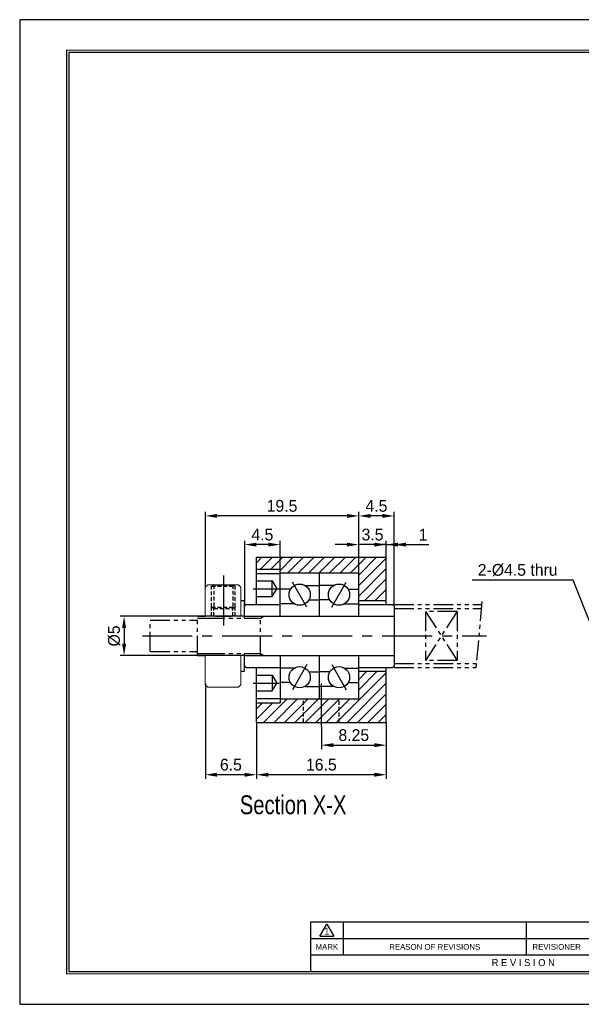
# Model space of a CAD drawing. Header units: millimetres. Extents: x 0 to 177, y 0 to 125.
# Tile 1 of 3: x 0 to 71, y 0 to 125. Entities that reach past the tile are written whole.
import ezdxf
from ezdxf.enums import TextEntityAlignment as Align

# ---------------------------------------------------------------- set-up
doc = ezdxf.new("R2010")
doc.units = ezdxf.units.MM
for name, pattern in [('CENTER', [50.8, 31.75, -6.35, 6.35, -6.35]), ('DASHED', [0.75, 0.5, -0.25]), ('PHANTOM', [2.5, 1.25, -0.25, 0.25, -0.25, 0.25, -0.25])]:
    doc.linetypes.add(name, pattern=pattern)
doc.layers.get('0').update_dxf_attribs({"linetype": 'CONTINUOUS'})
doc.layers.get('DEFPOINTS').update_dxf_attribs({"linetype": 'CONTINUOUS'})
for name, color, linetype in [('center', 1, 'CENTER'), ('hidden', 2, 'DASHED'), ('L1', 7, 'CONTINUOUS'), ('OUTLINE', 7, 'CONTINUOUS'), ('phantom', 6, 'PHANTOM')]:
    doc.layers.add(name, color=color, linetype=linetype)
doc.dimstyles.get("Standard").update_dxf_attribs({"dimtxt": 1.5, "dimasz": 1.5, "dimexe": 0.5, "dimexo": 0, "dimgap": 0.5, "dimtad": 1, "dimdec": 3, "dimzin": 11, "dimdsep": 46, "dimtxsty": 'Standard', "dimcen": 0, "dimclrd": 5, "dimclre": 5, "dimclrt": 3, "dimadec": 0, "dimazin": 0, "dimtfac": 0.6, "dimtdec": 3, "dimtmove": 0, "dimatfit": 3, "dimfxl": 0, "dimtolj": 1, "dimtzin": 11, "dimarcsym": 0})

# ---------------------------------------------------------------- blocks, each defined once
blk = doc.blocks.new('표제란')
at = {"layer": 'L1', "color": 0}
for p, q in [((297, 210), (0, 210)), ((0, 210), (0, 0)), ((0, 0), (297, 0))]:
    blk.add_line(p, q, dxfattribs=at)
at = {"layer": 'L1'}
for p, q in [((160, 17.5), (62, 17.5)), ((62, 17.5), (62, 7)), ((64, 14.51), (65.5, 17.1)), ((65.5, 17.1), (67, 14.51)), ((69, 17.5), (69, 10.5)), ((108, 17.5), (108, 10.5)), ((147, 14), (62, 14)), ((64, 14.51), (67, 14.51)), ((147, 10.5), (62, 10.5))]:
    blk.add_line(p, q, dxfattribs=at)
at = {"layer": 'L1', "const_width": 0.25}
blk.add_lwpolyline([(290.5, 6.5), (290.5, 203.5), (10, 203.5), (10, 6.5)], close=True, dxfattribs=at)
at = {"layer": 'L1'}
blk.add_lwpolyline([(290, 7), (290, 203), (10.5, 203), (10.5, 7)], close=True, dxfattribs=at)
for s, height, p in [('1', 1.5, (65.5, 15.61)), ('MARK', 1.25, (65.5, 12.25)), ('REASON OF REVISIONS', 1.25, (88.5, 12.25)), ('REVISIONER', 1.25, (114.5, 12.25)), ('R E V I S I O N', 1.5, (107.38, 8.9))]:
    blk.add_text(s, height=height, dxfattribs=at).set_placement(p, align=Align.MIDDLE_CENTER)
for tag, p in [('필렛', (179.25, 10.9)), ('모따기', (179.25, 8.3))]:
    blk.add_attdef(tag, text='', height=1.15, dxfattribs=at).set_placement(p, align=Align.MIDDLE_LEFT)
at = {"layer": 'OUTLINE', "ltscale": 0.5}
for tag, p, height in [('TITLE', (237.17, 24.41), 2.5), ('도번', (251.18, 15.64), 2.5), ('SCALE', (253.78, 9.55), 1.2), ('DATE', (277.02, 9.51), 1.2)]:
    blk.add_attdef(tag, p, '', height=height, dxfattribs=at)
blk = doc.blocks.new('*D8')
at = {"layer": 'DEFPOINTS', "color": 0, "ltscale": 0.2}
for p in [(47.6, 58.45), (46.6, 56.84), (47.6, 50.84)]:
    blk.add_point(p, dxfattribs=at)
at = {"layer": 'OUTLINE', "color": 5, "lineweight": -2, "ltscale": 0.2}
for p, q in [((46.6, 56.84), (46.6, 58.95)), ((47.6, 50.84), (47.6, 58.95)), ((45.1, 58.45), (43.6, 58.45)), ((46.6, 58.45), (47.6, 58.45)), ((49.1, 58.45), (51.99, 58.45))]:
    blk.add_line(p, q, dxfattribs=at)
at = {"layer": 'OUTLINE', "color": 5, "ltscale": 0.2}
for points in [[(45.1, 58.7), (45.1, 58.2), (46.6, 58.45)], [(49.1, 58.7), (49.1, 58.2), (47.6, 58.45)]]:
    blk.add_solid(points, dxfattribs=at)
at = {"layer": 'OUTLINE', "color": 3, "ltscale": 0.2, "insert": (51.29, 59.72), "char_height": 1.5, "attachment_point": 5}
blk.add_mtext('\\A1;1', dxfattribs=at)
blk = doc.blocks.new('*D9')
at = {"layer": 'DEFPOINTS', "color": 0, "ltscale": 0.2}
for p in [(43.1, 62.1), (43.1, 54.84), (47.6, 50.59)]:
    blk.add_point(p, dxfattribs=at)
at = {"layer": 'OUTLINE', "color": 5, "lineweight": -2, "ltscale": 0.2}
for p, q in [((43.1, 54.84), (43.1, 62.6)), ((47.6, 50.59), (47.6, 62.6)), ((46.1, 62.1), (44.6, 62.1))]:
    blk.add_line(p, q, dxfattribs=at)
at = {"layer": 'OUTLINE', "color": 5, "ltscale": 0.2}
for points in [[(44.6, 62.35), (44.6, 61.85), (43.1, 62.1)], [(46.1, 62.35), (46.1, 61.85), (47.6, 62.1)]]:
    blk.add_solid(points, dxfattribs=at)
at = {"layer": 'OUTLINE', "color": 3, "ltscale": 0.2, "insert": (45.35, 63.37), "char_height": 1.5, "attachment_point": 5}
blk.add_mtext('\\A1;4.5', dxfattribs=at)
blk = doc.blocks.new('*D10')
at = {"layer": 'DEFPOINTS', "color": 0, "ltscale": 0.2}
for p in [(28.6, 58.45), (33.1, 55.34), (28.6, 50.64)]:
    blk.add_point(p, dxfattribs=at)
at = {"layer": 'OUTLINE', "color": 5, "lineweight": -2, "ltscale": 0.2}
for p, q in [((28.6, 50.64), (28.6, 58.95)), ((33.1, 55.34), (33.1, 58.95)), ((31.6, 58.45), (30.1, 58.45))]:
    blk.add_line(p, q, dxfattribs=at)
at = {"layer": 'OUTLINE', "color": 5, "ltscale": 0.2}
for points in [[(30.1, 58.7), (30.1, 58.2), (28.6, 58.45)], [(31.6, 58.7), (31.6, 58.2), (33.1, 58.45)]]:
    blk.add_solid(points, dxfattribs=at)
at = {"layer": 'OUTLINE', "color": 3, "ltscale": 0.2, "insert": (30.85, 59.72), "char_height": 1.5, "attachment_point": 5}
blk.add_mtext('\\A1;4.5', dxfattribs=at)
blk = doc.blocks.new('*D11')
at = {"layer": 'DEFPOINTS', "color": 0, "ltscale": 0.2}
for p in [(43.1, 58.45), (46.6, 56.84), (43.1, 54.84)]:
    blk.add_point(p, dxfattribs=at)
at = {"layer": 'OUTLINE', "color": 5, "lineweight": -2, "ltscale": 0.2}
for p, q in [((43.1, 54.84), (43.1, 58.95)), ((46.6, 56.84), (46.6, 58.95)), ((41.6, 58.45), (40.1, 58.45)), ((46.6, 58.45), (43.1, 58.45)), ((48.1, 58.45), (49.6, 58.45))]:
    blk.add_line(p, q, dxfattribs=at)
at = {"layer": 'OUTLINE', "color": 5, "ltscale": 0.2}
for points in [[(41.6, 58.7), (41.6, 58.2), (43.1, 58.45)], [(48.1, 58.7), (48.1, 58.2), (46.6, 58.45)]]:
    blk.add_solid(points, dxfattribs=at)
at = {"layer": 'OUTLINE', "color": 3, "ltscale": 0.2, "insert": (44.85, 59.72), "char_height": 1.5, "attachment_point": 5}
blk.add_mtext('\\A1;3.5', dxfattribs=at)
blk = doc.blocks.new('*D12')
at = {"layer": 'DEFPOINTS', "color": 0, "ltscale": 0.2}
for p in [(23.6, 62.1), (43.1, 54.84), (23.6, 52.91)]:
    blk.add_point(p, dxfattribs=at)
at = {"layer": 'OUTLINE', "color": 5, "lineweight": -2, "ltscale": 0.2}
for p, q in [((23.6, 52.91), (23.6, 62.6)), ((43.1, 54.84), (43.1, 62.6)), ((41.6, 62.1), (25.1, 62.1))]:
    blk.add_line(p, q, dxfattribs=at)
at = {"layer": 'OUTLINE', "color": 5, "ltscale": 0.2}
for points in [[(25.1, 62.35), (25.1, 61.85), (23.6, 62.1)], [(41.6, 62.35), (41.6, 61.85), (43.1, 62.1)]]:
    blk.add_solid(points, dxfattribs=at)
at = {"layer": 'OUTLINE', "color": 3, "ltscale": 0.2, "insert": (33.35, 63.37), "char_height": 1.5, "attachment_point": 5}
blk.add_mtext('\\A1;19.5', dxfattribs=at)
blk = doc.blocks.new('*D13')
at = {"layer": 'DEFPOINTS', "color": 0, "ltscale": 0.2}
for p in [(38.35, 35.27), (46.6, 35.84), (46.6, 32.95)]:
    blk.add_point(p, dxfattribs=at)
at = {"layer": 'OUTLINE', "color": 5, "lineweight": -2, "ltscale": 0.2}
for p, q in [((38.35, 35.27), (38.35, 32.45)), ((46.6, 35.84), (46.6, 32.45)), ((39.85, 32.95), (45.1, 32.95))]:
    blk.add_line(p, q, dxfattribs=at)
at = {"layer": 'OUTLINE', "color": 5, "ltscale": 0.2}
for points in [[(39.85, 33.2), (39.85, 32.7), (38.35, 32.95)], [(45.1, 33.2), (45.1, 32.7), (46.6, 32.95)]]:
    blk.add_solid(points, dxfattribs=at)
at = {"layer": 'OUTLINE', "color": 3, "ltscale": 0.2, "insert": (42.47, 34.22), "char_height": 1.5, "attachment_point": 5}
blk.add_mtext('\\A1;8.25', dxfattribs=at)
blk = doc.blocks.new('*D14')
at = {"layer": 'DEFPOINTS', "color": 0, "ltscale": 0.2}
for p in [(30.1, 35.84), (46.6, 35.84), (30.1, 29.19)]:
    blk.add_point(p, dxfattribs=at)
at = {"layer": 'OUTLINE', "color": 5, "lineweight": -2, "ltscale": 0.2}
for p, q in [((30.1, 35.84), (30.1, 28.69)), ((46.6, 35.84), (46.6, 28.69)), ((45.1, 29.19), (31.6, 29.19))]:
    blk.add_line(p, q, dxfattribs=at)
at = {"layer": 'OUTLINE', "color": 5, "ltscale": 0.2}
for points in [[(31.6, 29.44), (31.6, 28.94), (30.1, 29.19)], [(45.1, 29.44), (45.1, 28.94), (46.6, 29.19)]]:
    blk.add_solid(points, dxfattribs=at)
at = {"layer": 'OUTLINE', "color": 3, "ltscale": 0.2, "insert": (38.35, 30.46), "char_height": 1.5, "attachment_point": 5}
blk.add_mtext('\\A1;16.5', dxfattribs=at)
blk = doc.blocks.new('*D15')
at = {"layer": 'DEFPOINTS', "color": 0, "ltscale": 0.2}
for p in [(23.6, 40.78), (30.1, 35.84), (23.6, 29.19)]:
    blk.add_point(p, dxfattribs=at)
at = {"layer": 'OUTLINE', "color": 5, "lineweight": -2, "ltscale": 0.2}
for p, q in [((23.6, 40.78), (23.6, 28.69)), ((30.1, 35.84), (30.1, 28.69)), ((28.6, 29.19), (25.1, 29.19))]:
    blk.add_line(p, q, dxfattribs=at)
at = {"layer": 'OUTLINE', "color": 5, "ltscale": 0.2}
for points in [[(25.1, 29.44), (25.1, 28.94), (23.6, 29.19)], [(28.6, 29.44), (28.6, 28.94), (30.1, 29.19)]]:
    blk.add_solid(points, dxfattribs=at)
at = {"layer": 'OUTLINE', "color": 3, "ltscale": 0.2, "insert": (26.85, 30.46), "char_height": 1.5, "attachment_point": 5}
blk.add_mtext('\\A1;6.5', dxfattribs=at)
blk = doc.blocks.new('*D17')
at = {"layer": 'DEFPOINTS', "color": 0, "ltscale": 0.2}
for p in [(28.6, 49.34), (13.27, 44.34), (28.6, 44.34)]:
    blk.add_point(p, dxfattribs=at)
at = {"layer": 'OUTLINE', "color": 5, "lineweight": -2, "ltscale": 0.2}
for p, q in [((28.6, 49.34), (12.77, 49.34)), ((13.27, 47.84), (13.27, 45.84)), ((28.6, 44.34), (12.77, 44.34))]:
    blk.add_line(p, q, dxfattribs=at)
at = {"layer": 'OUTLINE', "color": 5, "ltscale": 0.2}
for points in [[(13.02, 47.84), (13.52, 47.84), (13.27, 49.34)], [(13.02, 45.84), (13.52, 45.84), (13.27, 44.34)]]:
    blk.add_solid(points, dxfattribs=at)
at = {"layer": 'OUTLINE', "color": 3, "ltscale": 0.2, "insert": (12.01, 46.84), "char_height": 1.5, "attachment_point": 5, "rotation": 90}
blk.add_mtext('\\A1;%%C5', dxfattribs=at)

msp = doc.modelspace()

# ---------------------------------------------------------------- hatches: boundary and pattern name
at = {"layer": 'OUTLINE'}
h = msp.add_hatch(dxfattribs=at)
h.set_pattern_fill('ANSI31', color=5, scale=7.5, style=0)
h.set_pattern_definition([(45, (-95.1973, -50.5873), (-0.6629126, 0.6629126), [])])
h.paths.add_polyline_path([(43.0951, 54.8414), (43.0951, 53.4649), (46.2132, 56.8414), (31.5297, 56.8414), (32.302, 56.2378, -0.7132269), (32.5255, 56.1608, -1), (32.2755, 56.1608, -0.16738769), (32.302, 56.2378), (31.5297, 56.8414), (30.0952, 56.8414), (30.0952, 55.3414), (33.0952, 55.3414), (33.0952, 54.8414)])
h.paths.add_polyline_path([(46.5951, 56.8414), (46.2132, 56.8414), (43.0951, 53.4649), (43.0951, 51.3414), (46.5951, 51.3414)])
h.paths.add_polyline_path([(43.0951, 38.8414), (38.3452, 38.8414), (38.3452, 35.8414), (46.5951, 35.8414), (46.5951, 42.3414), (43.0951, 42.3414)])
h.paths.add_polyline_path([(38.3452, 35.8414), (38.3452, 38.8414), (33.0952, 38.8414), (33.0952, 38.3414), (30.0952, 38.3414), (30.0952, 35.8414)])

# ---------------------------------------------------------------- linework, layer by layer
at = {"layer": 'center', "ltscale": 0.2}
for p, q in [((25.8952, 54.5028), (25.8952, 47.9678)), ((29.6659, 52.8414), (32.991, 52.8414)), ((36.5201, 50.4893), (34.6701, 53.6935)), ((39.6701, 50.4893), (41.5201, 53.6935)), ((15.5951, 46.8414), (59.3588, 46.8414)), ((36.5201, 43.1935), (34.6701, 39.9893)), ((39.6701, 43.1935), (41.5201, 39.9893)), ((29.6659, 40.8414), (32.991, 40.8414)), ((38.3452, 35.2655), (38.3452, 40.8065))]:
    msp.add_line(p, q, dxfattribs=at)
at = {"layer": 'hidden'}
for p, q in [((24.6757, 53.3414), (24.3952, 53.1795)), ((24.3952, 53.1795), (27.3952, 53.1795)), ((24.3952, 50.5033), (24.3952, 53.1795)), ((24.6757, 53.3414), (24.6757, 50.3414)), ((27.3952, 53.1795), (27.1147, 53.3414)), ((27.1147, 53.3414), (27.1147, 50.3414)), ((27.3952, 50.5033), (27.3952, 53.1795)), ((24.6757, 50.3414), (24.3952, 50.5033)), ((24.3952, 50.5033), (27.3952, 50.5033)), ((24.6757, 50.3414), (27.1147, 50.3414)), ((24.6952, 49.3414), (24.6952, 50.3414)), ((27.0952, 49.3414), (27.0952, 50.3414)), ((27.3952, 50.5033), (27.1147, 50.3414)), ((36.0952, 35.8414), (36.0952, 38.8414)), ((40.5952, 35.8414), (40.5952, 38.8414))]:
    msp.add_line(p, q, dxfattribs=at)
at = {"layer": 'hidden', "color": 5}
for p, q in [((24.3952, 49.3414), (24.3952, 50.5033)), ((27.3952, 49.3414), (27.3952, 50.5033))]:
    msp.add_line(p, q, dxfattribs=at)
at = {"layer": 'OUTLINE'}
for p, q in [((30.0952, 56.8414), (46.5951, 56.8414)), ((30.0952, 50.8414), (30.0952, 56.8414)), ((46.5951, 50.8414), (46.5951, 56.8414)), ((30.0952, 55.3414), (33.0952, 55.3414)), ((33.0952, 49.3414), (33.0952, 55.3414)), ((30.0952, 54.7914), (33.0952, 54.7914)), ((30.0952, 53.8414), (32.0952, 53.8414)), ((32.0952, 53.8414), (32.6725, 52.8414)), ((32.0952, 51.8414), (32.0952, 53.8414)), ((33.0952, 54.8414), (43.0951, 54.8414)), ((38.0951, 49.3414), (38.0951, 54.8414)), ((43.0951, 49.3414), (43.0951, 54.8414)), ((24.6757, 53.3414), (25.8952, 53.3414)), ((25.8952, 53.3414), (27.1147, 53.3414)), ((32.0952, 51.8414), (32.6725, 52.8414)), ((34.426, 52.7664), (33.0951, 52.7664)), ((36.2701, 53.2605), (38.0951, 53.2605)), ((39.9201, 53.2605), (38.0951, 53.2605)), ((41.7643, 52.7664), (43.0951, 52.7664)), ((28.0952, 51.3414), (28.5952, 51.3414)), ((28.5952, 49.0914), (28.5952, 51.3414)), ((30.0952, 51.8414), (32.0952, 51.8414)), ((36.7643, 51.4164), (38.0951, 51.4164)), ((39.426, 51.4164), (38.0951, 51.4164)), ((43.0951, 51.3414), (46.5951, 51.3414)), ((28.7951, 50.8414), (28.5951, 50.6414)), ((28.7951, 50.8414), (33.0952, 50.8414)), ((34.9201, 50.9223), (33.0951, 50.9223)), ((41.2701, 50.9223), (43.0951, 50.9223)), ((43.0951, 50.8414), (47.3951, 50.8414)), ((47.5951, 50.6414), (47.3951, 50.8414)), ((47.5951, 50.5914), (47.5951, 50.6414)), ((47.5951, 50.5914), (47.5951, 49.3414)), ((24.8952, 49.3414), (23.5952, 49.3414)), ((24.8952, 49.3414), (26.8952, 49.3414)), ((28.5952, 49.3414), (26.8952, 49.3414)), ((28.5952, 49.3414), (47.5951, 49.3414)), ((47.5951, 49.3414), (47.5951, 44.3414)), ((28.5952, 44.3414), (23.5952, 44.3414)), ((28.5952, 42.3414), (28.5952, 44.5914)), ((28.5952, 44.3414), (47.5951, 44.3414)), ((33.0952, 44.3414), (33.0952, 38.3414)), ((38.0951, 38.8414), (38.0951, 44.3414)), ((43.0951, 38.8414), (43.0951, 44.3414)), ((47.5951, 44.3414), (47.5951, 43.0414)), ((28.5951, 43.0414), (28.7951, 42.8414)), ((28.7951, 42.8414), (33.0952, 42.8414)), ((30.0952, 35.8414), (30.0952, 42.8414)), ((34.9201, 42.7605), (33.0951, 42.7605)), ((41.2701, 42.7605), (43.0951, 42.7605)), ((43.0951, 42.8414), (47.3951, 42.8414)), ((46.5951, 35.8414), (46.5951, 42.8414)), ((47.3951, 42.8414), (47.5951, 43.0414)), ((28.0952, 42.3414), (28.5952, 42.3414)), ((30.0952, 41.8414), (32.0952, 41.8414)), ((32.0952, 41.8414), (32.0952, 39.8414)), ((32.0952, 41.8414), (32.6725, 40.8414)), ((36.7643, 42.2664), (38.0951, 42.2664)), ((39.426, 42.2664), (38.0951, 42.2664)), ((43.0951, 42.3414), (46.5951, 42.3414)), ((32.0952, 39.8414), (32.6725, 40.8414)), ((34.426, 40.9164), (33.0951, 40.9164)), ((36.2701, 40.4223), (38.0951, 40.4223)), ((39.9201, 40.4223), (38.0951, 40.4223)), ((41.7643, 40.9164), (43.0951, 40.9164)), ((30.0952, 39.8414), (32.0952, 39.8414)), ((30.0952, 38.8914), (33.0952, 38.8914)), ((33.0952, 38.8414), (43.0951, 38.8414)), ((30.0952, 38.3414), (33.0952, 38.3414)), ((30.0952, 35.8414), (46.5951, 35.8414))]:
    msp.add_line(p, q, dxfattribs=at)
at = {"layer": 'OUTLINE', "lineweight": 13}
for p, q in [((23.8952, 53.3414), (23.5952, 53.0414)), ((23.5952, 52.9058), (23.5952, 53.0414)), ((23.5952, 49.3414), (23.5952, 52.9058)), ((27.7952, 53.3414), (23.8952, 53.3414)), ((28.0952, 53.0414), (27.7952, 53.3414)), ((28.0952, 53.0414), (28.0952, 52.9058)), ((28.0952, 52.9058), (28.0952, 49.3414)), ((23.5952, 40.777), (23.5952, 44.3414)), ((28.0952, 44.3414), (28.0952, 40.777)), ((23.5952, 40.6414), (23.5952, 40.777)), ((23.5952, 40.6414), (23.8952, 40.3414)), ((23.8952, 40.3414), (27.7952, 40.3414)), ((27.7952, 40.3414), (28.0952, 40.6414)), ((28.0952, 40.777), (28.0952, 40.6414))]:
    msp.add_line(p, q, dxfattribs=at)
at = {"layer": 'OUTLINE'}
for centre in [(35.5951, 52.0914), (40.5951, 52.0914), (35.5951, 41.5914), (40.5951, 41.5914)]:
    msp.add_circle(centre, 1.35, dxfattribs=at)
msp.add_point((47.5951, 46.8414), dxfattribs=at)
at = {"layer": 'phantom', "ltscale": 2}
for p, q in [((47.5951, 50.8414), (58.7049, 50.8414)), ((47.5951, 50.6414), (47.5951, 50.8414)), ((47.5951, 50.3414), (58.6612, 50.3414)), ((58.7395, 51.2359), (57.9763, 42.5134)), ((16.5951, 44.8414), (16.5951, 48.8414)), ((16.5951, 48.8414), (22.5951, 48.8414)), ((22.5951, 44.3414), (22.5951, 49.3414)), ((22.5951, 49.3414), (23.5952, 49.3414)), ((22.5951, 49.0914), (23.5952, 49.0914)), ((23.5952, 49.0914), (28.5952, 49.0914)), ((28.5952, 49.0914), (30.5951, 49.0914)), ((30.5951, 44.3414), (30.5951, 49.3414)), ((30.5951, 49.0914), (31.0282, 49.3414)), ((55.5951, 49.9639), (51.5951, 43.7189)), ((51.5951, 49.9639), (55.5951, 43.7189)), ((51.5951, 49.9639), (51.5951, 43.7189)), ((55.5951, 49.9639), (51.5951, 49.9639)), ((55.5951, 49.9639), (55.5951, 43.7189)), ((16.5951, 44.8414), (22.5951, 44.8414)), ((22.5951, 44.5914), (23.5952, 44.5914)), ((22.5951, 44.3414), (23.5952, 44.3414)), ((23.5952, 44.5914), (28.5952, 44.5914)), ((28.5952, 44.5914), (30.5951, 44.5914)), ((30.5951, 44.5914), (31.0282, 44.3414)), ((47.5951, 43.3414), (58.0488, 43.3414)), ((47.5951, 42.8414), (47.5951, 43.0414)), ((47.5951, 42.8414), (58.005, 42.8414)), ((55.5951, 43.7189), (51.5951, 43.7189))]:
    msp.add_line(p, q, dxfattribs=at)

# ---------------------------------------------------------------- block references
at = {"layer": 'OUTLINE', "xscale": 0.5961599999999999, "yscale": 0.5961599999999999, "zscale": 0.5961599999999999}
msp.add_blockref('표제란', (0, 0), dxfattribs=at)

# ---------------------------------------------------------------- texts
at = {"lineweight": 9, "width": 0.8}
msp.add_text('Section X-X', height=2.4, dxfattribs=at).set_placement((27.9819, 24.1694))
at = {"layer": 'OUTLINE', "color": 3, "ltscale": 0.2, "insert": (68.376, 54.4341), "char_height": 1.5, "attachment_point": 9}
msp.add_mtext('\\A1;2-%%C4.5 thru', dxfattribs=at)

# ---------------------------------------------------------------- dimensions: what is measured, and where the dimension line sits
at = {"layer": 'OUTLINE', "ltscale": 0.2}
for base, p1, p2, picture, middle in [((23.5952, 62.101), (43.0951, 54.8414), (23.5952, 52.9058), '*D12', (33.3452, 63.3719)), ((43.0951, 62.101), (47.5951, 50.5914), (43.0951, 54.8414), '*D9', (45.3451, 63.371)), ((28.5951, 58.4465), (33.0952, 55.3414), (28.5951, 50.6414), '*D10', (30.8452, 59.7165)), ((47.5951, 58.4465), (46.5951, 56.8414), (47.5951, 50.8414), '*D8', (51.2929, 59.7175)), ((23.5952, 29.1863), (30.0952, 35.8414), (23.5952, 40.777), '*D15', (26.8452, 30.4553)), ((30.0952, 29.1863), (46.5951, 35.8414), (30.0952, 35.8414), '*D14', (38.3452, 30.4573)), ((46.5951, 32.9462), (38.3452, 35.2655), (46.5951, 35.8414), '*D13', (42.4702, 34.2152))]:
    dim = msp.add_linear_dim(base=base, p1=p1, p2=p2, dimstyle='Standard', dxfattribs=at)
    dim.commit()
    dim.dimension.update_dxf_attribs({"geometry": picture, "text_midpoint": middle})
dim = msp.add_linear_dim(base=(43.0951, 58.4465), p1=(46.5951, 56.8414), p2=(43.0951, 54.8414), dimstyle='Standard', dxfattribs=at)
dim.commit()
dim.dimension.update_dxf_attribs({"geometry": '*D11', "text_midpoint": (44.8451, 58.4465), "dimtype": 160})
dim = msp.add_linear_dim(base=(13.2749, 44.3414), p1=(28.5952, 49.3414), p2=(28.5952, 44.3414), angle=90, text='%%C<>', dimstyle='Standard', override={"dimgap": 0.5, "dimsah": 1, "dimse1": 0, "dimse2": 0, "dimsd1": 0, "dimsd2": 0, "dimtol": 0, "dimlim": 0}, dxfattribs=at)
dim.commit()
dim.dimension.update_dxf_attribs({"geometry": '*D17', "text_midpoint": (12.0069, 46.8414)})

# ---------------------------------------------------------------- leaders
at = {"layer": 'OUTLINE', "ltscale": 0.2, "annotation_type": 0, "has_hookline": 1, "hookline_direction": 1, "text_width": 10.8753}
msp.add_leader([(75.6713, 40.4948), (70.376, 53.9341), (68.876, 53.9341)], dimstyle='Standard', dxfattribs=at)

doc.saveas('drawing.dxf')
